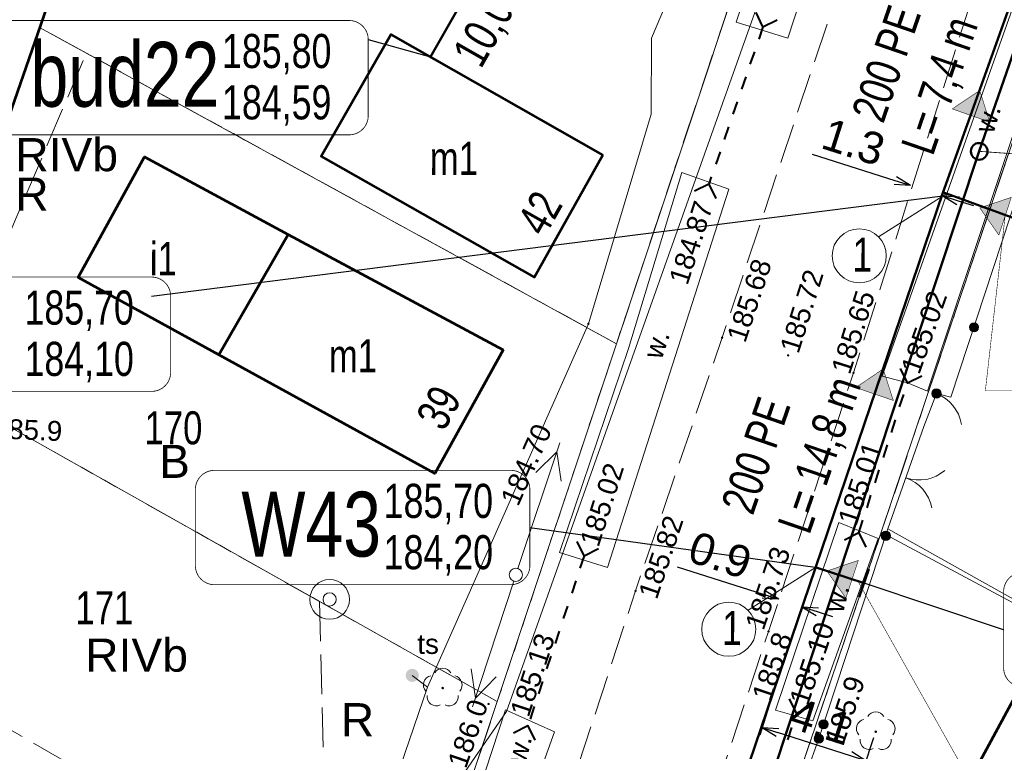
# Model space of a CAD drawing. Header units: metres. Extents: x 7482748 to 7484637, y 5684406 to 5687014.
# Tile 116 of 180: x 7483410 to 7483447, y 5686211 to 5686238. Entities that reach past the tile are written whole.
import ezdxf
from ezdxf.enums import TextEntityAlignment as Align
from ezdxf.lldxf.tags import DXFTag

# ---------------------------------------------------------------- set-up
doc = ezdxf.new("R2010")
doc.units = ezdxf.units.M
doc.header["$MEASUREMENT"] = 0
for name, pattern in [('KTJZ01_500', [2, 1.5, -0.5]), ('l217_500', [2, 1.5, -0.5]), ('l218_500', [1, 0.5, -0.5])]:
    doc.linetypes.add(name, pattern=pattern)
for name, color, linetype, lineweight in [('.domiar', 250, 'Continuous', 9), ('.k deszczowa', 200, 'Continuous', 50), ('.ks tłoczny', 104, 'Continuous', 50), ('_Dzialki', 7, 'Continuous', 0), ('_Dzialki_opis', 7, 'Continuous', 0), ('_Kontury', 7, 'Continuous', 0), ('_Kontury_opis', 7, 'Continuous', 0), ('_Uzytki', 7, 'Continuous', 0), ('_Uzytki_opis', 7, 'Continuous', 0), ('_Zakres2', 7, 'Continuous', 0), ('BUIB05_01', 7, 'Continuous', 40), ('EGB_Adres', 7, 'Continuous', 0), ('EGB_Budynek', 7, 'Continuous', 0), ('EGB_Budynek_opis', 7, 'Continuous', 0), ('GES__SUSM04_01P', 7, 'Continuous', 13), ('GES__SUUS09_P', 7, 'Continuous', 13), ('GES__SUUS13_P', 7, 'Continuous', 13), ('KTOK02', 7, 'KTOK02_500', 13), ('KTOK04', 7, 'KTOK04L_500', 13), ('KTOK05_01', 7, 'Continuous', 13), ('RTPW01_P', 7, 'Continuous', 0), ('RTPW02_P', 7, 'Continuous', 0), ('SUPE_L_3', 1, 'Continuous', 13)]:
    doc.layers.add(name, color=color, linetype=linetype, lineweight=lineweight)
for name, color, linetype, lineweight, true_color in [('.przyłącza', 32, 'Continuous', 50, 0xbd5e00), ('GES__SUPS01_07P', 7, 'Continuous', 13, 0xff9100), ('GES__SUPT_pL', 7, 'Continuous', 13, 0xff9100), ('GES__SUPW_01_pL', 5, 'Continuous', 13, 0x0000ff), ('OBOP02_01', 7, 'Continuous', 13, 0x008000)]:
    doc.layers.add(name, color=color, linetype=linetype, lineweight=lineweight, true_color=true_color)
doc.layers.add('GES__SUPS01_07G', color=7, linetype='Continuous', lineweight=13, true_color=0xff9100, transparency=0.25)
for name, color, linetype, lineweight, transparency in [('GES__SUUS_ET_07T', 7, 'Continuous', 13, 0.25), ('KTJZ01_O', 7, 'KTJZ01_500', 13, 0.5), ('PTRW02_O', 7, 'Continuous', 13, 0.5), ('PTRW02_T', 7, 'Continuous', 13, 0.25), ('RTPW01_G', 7, 'Continuous', 13, 0.25), ('RTPW02_G', 7, 'Continuous', 13, 0.25)]:
    doc.layers.add(name, color=color, linetype=linetype, lineweight=lineweight, transparency=transparency)
doc.layers.add('IS_kanalizacja_sanitarna', color=7, linetype='SOLID', true_color=0x000000)
doc.layers.add('IS_Opisy_działek_Net', color=7, linetype='SOLID', true_color=0x000000)
doc.layers.add('IS_Węzeł_sieci_kanalizacyjnej_-_opisy', color=7, linetype='Continuous')
doc.styles.get("Standard").update_dxf_attribs({"font": 'simplex.shx', "width": 0.75})
doc.styles.add('STYL_ARIAL', font='simplex.shx', dxfattribs={"width": 0.75, "oblique": 0.1})
doc.styles.add('Style-Arial', font='arial.ttf')
doc.linetypes.add('KTOK02_500', pattern='A,0.5,[117,IS_LineDef.shx,S=0.01,R=0,X=0,Y=0],0.5', length=1)
doc.linetypes.add('KTOK04L_500', pattern='A,0,[119,IS_LineDef.shx,S=0.01,R=0,X=0,Y=0],1', length=1)
tags = doc.linetypes.add('SOLID', pattern=[10, 10, 0]).pattern_tags.tags
tags[6:7] = [DXFTag(74, 4), DXFTag(75, 0), DXFTag(340, '0'), DXFTag(46, 0.0), DXFTag(50, 0.0), DXFTag(44, 0.0), DXFTag(45, 0.0)]
tags[4:5] = [DXFTag(74, 4), DXFTag(75, 0), DXFTag(340, '0'), DXFTag(46, 0.0), DXFTag(50, 0.0), DXFTag(44, 0.0), DXFTag(45, 0.0)]
doc.dimstyles.get("Standard").update_dxf_attribs({"dimtxt": 0.18, "dimasz": 0.18, "dimexe": 0.18, "dimexo": 0.0625, "dimgap": 0.09, "dimtad": 0, "dimtih": 1, "dimtoh": 1, "dimdec": 4, "dimzin": 0, "dimdsep": 46, "dimtxsty": 'Standard', "dimcen": 0.09, "dimadec": 0, "dimazin": 0, "dimtfac": 1, "dimtdec": 4, "dimtofl": 0, "dimtmove": 0, "dimatfit": 3, "dimfxl": 0, "dimtolj": 1, "dimtzin": 0, "dimarcsym": 0})

# ---------------------------------------------------------------- blocks, each defined once
blk = doc.blocks.new('SUPS01_3')
at = {"layer": 'GES__SUPS01_07P', "linetype": 'Continuous', "lineweight": 13}
h = blk.add_hatch(color=256, dxfattribs=at)
edge = h.paths.add_edge_path()
edge.add_arc((0, 0), 0.045, 0, 360)
blk = doc.blocks.new('SUSM04_01')
at = {"layer": 'GES__SUSM04_01P', "linetype": 'Continuous', "lineweight": 13}
blk.add_circle((0, 0), 0.25, dxfattribs=at)
blk = doc.blocks.new('SUUS09')
at = {"layer": 'GES__SUUS09_P', "linetype": 'Continuous', "lineweight": 13}
h = blk.add_hatch(color=256, dxfattribs=at)
edge = h.paths.add_edge_path()
edge.add_arc((0, 0), 0.25, 0, 360)
blk = doc.blocks.new('SUUS13')
at = {"layer": 'GES__SUUS13_P', "linetype": 'Continuous', "lineweight": 13}
for radius in [0.75, 0.25]:
    blk.add_circle((0, 0), radius, dxfattribs=at)
blk = doc.blocks.new('OBOP02_01')
at = {"layer": 'OBOP02_01', "linetype": 'Continuous', "lineweight": 13}
h = blk.add_hatch(color=256, dxfattribs=at)
edge = h.paths.add_edge_path()
edge.add_arc((0, 0), 0.05, 0, 360)
for centre, start, end in [((0, 0.4), 30, 150), ((-0.38, 0.12), 102, 222), ((0.38, 0.12), 318, 78), ((-0.24, -0.32), 174, 294), ((0.24, -0.32), 246, 6)]:
    blk.add_arc(centre, 0.35, start, end, dxfattribs=at)
blk = doc.blocks.new('RTPW01')
at = {"layer": 'RTPW01_P', "linetype": 'Continuous', "lineweight": 0}
h = blk.add_hatch(color=256, dxfattribs=at)
edge = h.paths.add_edge_path()
edge.add_arc((0, 0), 0.045, 0, 360)
blk = doc.blocks.new('RTPW01_1')
at = {"layer": 'RTPW02_P', "linetype": 'Continuous', "lineweight": 0}
h = blk.add_hatch(color=256, dxfattribs=at)
edge = h.paths.add_edge_path()
edge.add_arc((0, 0), 0.045, 0, 360)
blk = doc.blocks.new('RTPW01_3')
at = {"layer": 'RTPW02_P', "linetype": 'Continuous', "lineweight": 0}
h = blk.add_hatch(color=256, dxfattribs=at)
edge = h.paths.add_edge_path()
edge.add_arc((0, 0), 0.045, 0, 360)
blk = doc.blocks.new('TerminatorOpen_0.5')
at = {"color": 0, "linetype": 'ByBlock', "lineweight": -2}
for q in [(-1, 0.25), (-1, 0), (-1, -0.25)]:
    blk.add_line((0, 0), q, dxfattribs=at)
blk = doc.blocks.new('*D566')
at = {"layer": '.domiar', "color": 0, "linetype": 'Continuous', "lineweight": -2, "transparency": 16777216}
for p, q in [((7483442.597, 5686232.289), (7483439.47, 5686233.285)), ((7483443.087, 5686231.817), (7483443.087, 5686231.817)), ((7483444.297, 5686231.432), (7483444.297, 5686231.432)), ((7483444.97, 5686231.532), (7483445.551, 5686231.347))]:
    blk.add_line(p, q, dxfattribs=at)
at = {"layer": 'Defpoints', "color": 0, "linetype": 'Continuous', "transparency": 16777216}
for p in [(7483443.178, 5686232.103), (7483443.178, 5686232.103), (7483444.389, 5686231.718)]:
    blk.add_point(p, dxfattribs=at)
at = {"layer": '.domiar', "color": 0, "linetype": 'Continuous', "lineweight": -2, "transparency": 16777216, "xscale": 0.61, "yscale": 0.61, "zscale": 0.61}
for p, rotation in [((7483443.178, 5686232.103), 342.3222595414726), ((7483444.389, 5686231.718), 162.3222595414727)]:
    blk.add_blockref('TerminatorOpen_0.5', p, dxfattribs=dict(at, rotation=rotation))
at = {"layer": '.domiar', "color": 0, "linetype": 'Continuous', "transparency": 16777216, "insert": (7483441.02, 5686233.749), "char_height": 1.2, "attachment_point": 5, "rotation": 342.3223, "style": 'Style-Arial'}
blk.add_mtext('\\A1;1.3', dxfattribs=at)
blk = doc.blocks.new('*D579')
at = {"layer": '.domiar', "color": 0, "linetype": 'Continuous', "lineweight": -2, "transparency": 16777216}
for p, q in [((7483437.616, 5686216.659), (7483434.379, 5686217.69)), ((7483439.651, 5686216.01), (7483440.232, 5686215.825))]:
    blk.add_line(p, q, dxfattribs=at)
at = {"layer": 'Defpoints', "color": 0, "linetype": 'Continuous', "transparency": 16777216}
for p in [(7483438.197, 5686216.473), (7483438.197, 5686216.473), (7483439.07, 5686216.195)]:
    blk.add_point(p, dxfattribs=at)
at = {"layer": '.domiar', "color": 0, "linetype": 'Continuous', "lineweight": -2, "transparency": 16777216, "xscale": 0.61, "yscale": 0.61, "zscale": 0.61}
for p, rotation in [((7483438.197, 5686216.473), 342.3222595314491), ((7483439.07, 5686216.195), 162.3222595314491)]:
    blk.add_blockref('TerminatorOpen_0.5', p, dxfattribs=dict(at, rotation=rotation))
at = {"layer": '.domiar', "color": 0, "linetype": 'Continuous', "transparency": 16777216, "insert": (7483435.984, 5686218.137), "char_height": 1.2, "attachment_point": 5, "rotation": 342.3223, "style": 'Style-Arial'}
blk.add_mtext('\\A1;0.9', dxfattribs=at)
blk = doc.blocks.new('*D580')
at = {"layer": '.domiar', "color": 0, "linetype": 'Continuous', "lineweight": -2, "transparency": 16777216}
for p, q in [((7483437.847, 5686212.5), (7483437.477, 5686211.345)), ((7483440.909, 5686210.561), (7483438.15, 5686211.445)), ((7483441.769, 5686211.244), (7483441.399, 5686210.09))]:
    blk.add_line(p, q, dxfattribs=at)
at = {"layer": 'Defpoints', "color": 0, "linetype": 'Continuous', "transparency": 16777216}
for p in [(7483437.938, 5686212.785), (7483437.569, 5686211.631), (7483441.86, 5686211.53)]:
    blk.add_point(p, dxfattribs=at)
at = {"layer": '.domiar', "color": 0, "linetype": 'Continuous', "lineweight": -2, "transparency": 16777216, "xscale": 0.61, "yscale": 0.61, "zscale": 0.61}
for p, rotation in [((7483437.569, 5686211.631), 162.2488711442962), ((7483441.49, 5686210.375), 342.2488711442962)]:
    blk.add_blockref('TerminatorOpen_0.5', p, dxfattribs=dict(at, rotation=rotation))
at = {"layer": '.domiar', "color": 0, "linetype": 'Continuous', "transparency": 16777216, "insert": (7483439.805, 5686211.863), "char_height": 1.2, "attachment_point": 5, "rotation": 342.2489, "style": 'Style-Arial'}
blk.add_mtext('\\A1;4.1', dxfattribs=at)

msp = doc.modelspace()

# ---------------------------------------------------------------- hatches: boundary and pattern name
at = {"layer": 'IS_kanalizacja_sanitarna', "linetype": 'Continuous', "ltscale": 0.01}
for points in [[(7483445.78712, 5686235.69857), (7483444.7481, 5686235.00364), (7483446.16333, 5686234.50652)], [(7483445.79232, 5686231.2583), (7483446.50983, 5686230.23474), (7483446.97584, 5686231.66052)], [(7483442.14005, 5686225.17651), (7483441.10569, 5686224.47466), (7483442.5242, 5686223.987)], [(7483440.01649, 5686217.5424), (7483440.73248, 5686216.51777), (7483441.20061, 5686217.94285)]]:
    msp.add_hatch(color=256, dxfattribs=at).paths.add_polyline_path(points)
at = {"layer": 'KTOK05_01', "linetype": 'Continuous', "lineweight": 13}
h = msp.add_hatch(color=256, dxfattribs=at)
edge = h.paths.add_edge_path()
edge.add_arc((7483445.56678, 5686226.74544), 0.175, 0, 360)
h = msp.add_hatch(color=256, dxfattribs=at)
edge = h.paths.add_edge_path()
edge.add_arc((7483444.15, 5686224.25), 0.175, 0, 360)
h = msp.add_hatch(color=256, dxfattribs=at)
edge = h.paths.add_edge_path()
edge.add_arc((7483442.23558, 5686218.87383), 0.175, 0, 360)
h = msp.add_hatch(color=256, dxfattribs=at)
edge = h.paths.add_edge_path()
edge.add_arc((7483439.88817, 5686211.75066), 0.175, 0, 360)
h = msp.add_hatch(color=256, dxfattribs=at)
edge = h.paths.add_edge_path()
edge.add_arc((7483439.71, 5686211.21), 0.175, 0, 360)

# ---------------------------------------------------------------- linework, layer by layer
at = {"layer": '.domiar', "linetype": 'Continuous'}
for points in [[(7483441.96261, 5686230.16976), (7483444.54408, 5686231.80388)], [(7483437.03784, 5686216.06212), (7483439.61931, 5686217.69625)]]:
    msp.add_lwpolyline(points, dxfattribs=at)
for centre in [(7483441.23676, 5686229.45134), (7483436.31199, 5686215.3437)]:
    msp.add_circle(centre, 1.02127, dxfattribs=at)
at = {"layer": '.k deszczowa', "linetype": 'Continuous'}
for points in [[(7483462.1617, 5686280.64377), (7483445.76597, 5686233.40003)], [(7483445.76597, 5686233.40003), (7483430.01907, 5686185.88442)]]:
    msp.add_lwpolyline(points, dxfattribs=at)
msp.add_ellipse((7483445.76597, 5686233.39958), major_axis=(0.315, 0), ratio=1, dxfattribs=at)
at = {"layer": '.ks tłoczny', "color": 111, "linetype": 'Continuous', "true_color": 0x70ffb8}
msp.add_lwpolyline([(7483539.01604, 5686517.01603), (7483532.57298, 5686498.14781), (7483528.59305, 5686485.74461), (7483524.06285, 5686471.15079), (7483517.4639, 5686451.301), (7483517.4639, 5686451.301), (7483513.19053, 5686438.59386), (7483506.80338, 5686419.9052), (7483503.67491, 5686410.75136), (7483489.19771, 5686367.92381), (7483488.55879, 5686366.36971), (7483487.69105, 5686359.59365), (7483481.55397, 5686341.5735), (7483479.339, 5686335.06975), (7483478.08149, 5686331.37736), (7483471.44464, 5686310.91538), (7483469.74193, 5686304.9671), (7483455.28388, 5686263.28755), (7483450.42845, 5686249.12706), (7483447.14669, 5686239.55607), (7483444.38858, 5686231.83101), (7483432.0435, 5686195.45156)], dxfattribs=at)
at = {"layer": '.ks tłoczny', "linetype": 'Continuous'}
for points in [[(7483448.14657, 5686230.48928), (7483444.39783, 5686231.85725)], [(7483441.41662, 5686217.0829), (7483439.56642, 5686217.69068)], [(7483441.59822, 5686217.61106), (7483441.2351, 5686216.55472)]]:
    msp.add_lwpolyline(points, dxfattribs=at)
at = {"layer": '.przyłącza', "linetype": 'Continuous'}
msp.add_lwpolyline([(7483429.55811, 5686244.87922), (7483425.04774, 5686236.96629)], dxfattribs=at)
at = {"layer": '_Dzialki', "color": 96, "linetype": 'Continuous', "true_color": 0x008000}
msp.add_line((7483442.07, 5686219.01), (7483510.79, 5686182.12), dxfattribs=at)
at = {"layer": '_Dzialki', "color": 96, "linetype": 'Continuous', "true_color": 0x008000, "flags": 128}
for points in [[(7483439.39, 5686248.14), (7483432.07, 5686226.13)], [(7483432.07, 5686226.13), (7483410.29, 5686238.08)], [(7483447.5, 5686235.17), (7483442.07, 5686219.01)], [(7483432.07, 5686226.13), (7483427.57, 5686212.61)], [(7483427.57, 5686212.61), (7483405.73, 5686224.92)], [(7483437.72, 5686206.18), (7483442.07, 5686219.01)], [(7483427.57, 5686212.61), (7483421.4, 5686194.07)]]:
    msp.add_lwpolyline(points, dxfattribs=at)
at = {"layer": '_Kontury', "color": 96, "linetype": 'l217_500', "true_color": 0x008000, "flags": 128}
for points in [[(7483432.07, 5686226.13), (7483439.39, 5686248.14)], [(7483412.06, 5686237.11), (7483410.29, 5686238.08)], [(7483406.64, 5686224.41), (7483412.06, 5686237.11)], [(7483412.06, 5686237.11), (7483432.07, 5686226.13)], [(7483447.5, 5686235.17), (7483442.07, 5686219.01)], [(7483420.86, 5686216.39), (7483406.64, 5686224.41)], [(7483442.07, 5686219.01), (7483437.72, 5686206.18)], [(7483399.67, 5686217.03), (7483421.15, 5686204.64)], [(7483427.57, 5686212.61), (7483420.86, 5686216.39)], [(7483420.86, 5686216.39), (7483421.15, 5686204.64)], [(7483424.31, 5686202.82), (7483427.57, 5686212.61)]]:
    msp.add_lwpolyline(points, dxfattribs=at)
at = {"layer": '_Uzytki', "color": 96, "linetype": 'l218_500', "true_color": 0x008000, "flags": 128}
for points in [[(7483432.07, 5686226.13), (7483439.39, 5686248.14)], [(7483412.06, 5686237.11), (7483410.29, 5686238.08)], [(7483432.07, 5686226.13), (7483412.06, 5686237.11)], [(7483447.5, 5686235.17), (7483442.07, 5686219.01)], [(7483427.57, 5686212.61), (7483432.07, 5686226.13)], [(7483406.64, 5686224.41), (7483420.86, 5686216.39)], [(7483442.07, 5686219.01), (7483437.72, 5686206.18)], [(7483420.86, 5686216.39), (7483427.57, 5686212.61)], [(7483420.86, 5686216.39), (7483421.15, 5686204.64)], [(7483424.31, 5686202.82), (7483427.57, 5686212.61)]]:
    msp.add_lwpolyline(points, dxfattribs=at)
at = {"layer": '_Zakres2', "color": 250, "linetype": 'Continuous', "lineweight": 53, "flags": 128}
msp.add_lwpolyline([(7483184.14, 5685878.01), (7483241.37, 5685938.75), (7483248.75, 5685949.36), (7483260.67, 5685965.96), (7483274.73, 5685985.88), (7483281.17, 5685996.23), (7483290.55, 5686008.54), (7483306.76, 5686030.22), (7483321.02, 5686047.8), (7483332, 5686065.31), (7483322.98, 5686103.07), (7483364.58, 5686185.88), (7483404.48, 5686221.3), (7483428.87, 5686291.72), (7483381.77, 5686314.4), (7483415.95, 5686389.59), (7483395.63, 5686411.08), (7483432.16, 5686488.03), (7483471.6, 5686531.78), (7483500.7, 5686585.49)], dxfattribs=at)
at = {"layer": 'BUIB05_01', "linetype": 'Continuous', "lineweight": 40}
for p, q in [((7483437.6, 5686238.11), (7483437.34, 5686238.65)), ((7483437.6, 5686238.11), (7483437.44, 5686237.64)), ((7483437.6, 5686238.11), (7483438.14, 5686238.37)), ((7483437.28, 5686237.16), (7483437.11, 5686236.69)), ((7483436.95, 5686236.22), (7483436.79, 5686235.75)), ((7483436.63, 5686235.27), (7483436.46, 5686234.8)), ((7483436.3, 5686234.33), (7483436.14, 5686233.85)), ((7483435.98, 5686233.38), (7483435.82, 5686232.91)), ((7483435.56, 5686232.16), (7483435.02, 5686231.9)), ((7483435.65, 5686232.43), (7483435.56, 5686232.16)), ((7483435.56, 5686232.16), (7483435.82, 5686231.62)), ((7483443.06, 5686224.65), (7483442.79, 5686225.19)), ((7483443.06, 5686224.65), (7483443.6, 5686224.92)), ((7483442.76, 5686223.74), (7483442.92, 5686224.21)), ((7483442.45, 5686222.78), (7483442.61, 5686223.26)), ((7483442.15, 5686221.83), (7483442.3, 5686222.31)), ((7483441.84, 5686220.88), (7483441.99, 5686221.36)), ((7483441.53, 5686219.93), (7483441.68, 5686220.41)), ((7483441.22, 5686218.98), (7483441.37, 5686219.46)), ((7483441.22, 5686218.98), (7483440.68, 5686218.71)), ((7483441.22, 5686218.98), (7483441.49, 5686218.44)), ((7483430.85, 5686218.12), (7483430.58, 5686218.66)), ((7483430.85, 5686218.12), (7483431.39, 5686218.39)), ((7483430.85, 5686218.12), (7483430.69, 5686217.65)), ((7483430.54, 5686217.17), (7483430.38, 5686216.7)), ((7483430.22, 5686216.22), (7483430.06, 5686215.75)), ((7483429.91, 5686215.27), (7483429.75, 5686214.8)), ((7483429.59, 5686214.32), (7483429.43, 5686213.85)), ((7483429.28, 5686213.37), (7483429.12, 5686212.9)), ((7483428.96, 5686212.42), (7483428.81, 5686211.95)), ((7483438.87, 5686212.17), (7483438.6, 5686212.71)), ((7483438.87, 5686212.17), (7483439.41, 5686212.44)), ((7483438.85, 5686212.11), (7483438.87, 5686212.17)), ((7483428.72, 5686211.69), (7483428.18, 5686211.42)), ((7483428.72, 5686211.69), (7483428.99, 5686211.15)), ((7483438.54, 5686211.16), (7483438.69, 5686211.63))]:
    msp.add_line(p, q, dxfattribs=at)
at = {"layer": 'EGB_Budynek', "color": 7, "linetype": 'Continuous', "lineweight": 53, "flags": 128}
for points in [[(7483431.55, 5686233.26), (7483428.97, 5686228.65), (7483420.92, 5686233.22), (7483423.55, 5686237.82), (7483431.55, 5686233.26)], [(7483419.68, 5686230.26), (7483417.06, 5686225.71), (7483411.74, 5686228.63), (7483414.25, 5686233.19), (7483419.68, 5686230.26)], [(7483427.79, 5686225.9), (7483425.21, 5686221.23), (7483417.06, 5686225.71), (7483419.68, 5686230.26), (7483427.79, 5686225.9)], [(7483456.18, 5686211.6), (7483452.07, 5686203.72), (7483444.39, 5686207.75), (7483448.63, 5686215.6), (7483456.18, 5686211.6)]]:
    msp.add_lwpolyline(points, dxfattribs=at)
at = {"layer": 'GES__SUPT_pL', "linetype": 'Continuous', "lineweight": 13}
msp.add_line((7483424.36, 5686213.6), (7483424.93, 5686213.15), dxfattribs=at)
at = {"layer": 'GES__SUPT_pL', "linetype": 'Continuous', "lineweight": 13, "flags": 128}
for points in [[(7483424.93, 5686213.15), (7483431.01, 5686226.88), (7483433.38, 5686234.81), (7483433.39, 5686237.67), (7483438.2, 5686249.02), (7483440.13, 5686256.49), (7483445.03, 5686271.02), (7483447.87, 5686281.54), (7483452.38, 5686297.19), (7483457.47, 5686309.98), (7483462.59, 5686324.62), (7483467.11, 5686338.58)], [(7483424.93, 5686213.15), (7483418.94, 5686195.61), (7483406.87, 5686157.38), (7483403, 5686146.66)]]:
    msp.add_lwpolyline(points, dxfattribs=at)
at = {"layer": 'GES__SUPW_01_pL', "linetype": 'Continuous', "lineweight": 13, "flags": 128}
msp.add_lwpolyline([(7483395.39, 5686120.14), (7483395.39, 5686124.09), (7483399.02, 5686140.13), (7483412.11, 5686171.05), (7483422.38, 5686204.19), (7483427.92, 5686212.24), (7483440.69, 5686248.23)], dxfattribs=at)
at = {"layer": 'IS_kanalizacja_sanitarna', "linetype": 'Continuous', "ltscale": 0.01, "const_width": 0.02}
for points in [[(7483445.78712, 5686235.69857), (7483444.7481, 5686235.00364), (7483446.16333, 5686234.50652), (7483445.78712, 5686235.69857)], [(7483445.79232, 5686231.2583), (7483446.50983, 5686230.23474), (7483446.97584, 5686231.66052), (7483445.79232, 5686231.2583)], [(7483442.14005, 5686225.17651), (7483441.10569, 5686224.47466), (7483442.5242, 5686223.987), (7483442.14005, 5686225.17651)], [(7483440.01649, 5686217.5424), (7483440.73248, 5686216.51777), (7483441.20061, 5686217.94285), (7483440.01649, 5686217.5424)]]:
    msp.add_lwpolyline(points, dxfattribs=at)
at = {"layer": 'IS_Opisy_działek_Net', "linetype": 'Continuous', "ltscale": 0.01, "const_width": 0.02}
for points in [[(7483446.74283, 5686230.94763), (7483445.99865, 5686224.35217), (7483454.44782, 5686224.35389)], [(7483441.1868, 5686217.15796), (7483446.818, 5686207.12036), (7483454.508, 5686207.12036)]]:
    msp.add_lwpolyline(points, dxfattribs=at)
at = {"layer": 'IS_Węzeł_sieci_kanalizacyjnej_-_opisy', "color": 18, "linetype": 'SOLID', "ltscale": 0.01, "true_color": 0x000000, "const_width": 0.03}
for points in [[(7483408.32674, 5686234.02283), (7483421.97674, 5686234.02283, 0.414214), (7483422.69674, 5686234.74283), (7483422.69674, 5686237.62283, 0.414214), (7483421.97674, 5686238.34283), (7483408.32674, 5686238.34283, 0.414214), (7483407.60674, 5686237.62283), (7483407.60674, 5686234.74283, 0.414214), (7483408.32674, 5686234.02283)], [(7483403.32744, 5686224.32937), (7483414.51744, 5686224.32937, 0.414214), (7483415.23744, 5686225.04937), (7483415.23744, 5686227.92937, 0.414214), (7483414.51744, 5686228.64937), (7483403.32744, 5686228.64937, 0.414214), (7483402.60744, 5686227.92937), (7483402.60744, 5686225.04937, 0.414214), (7483403.32744, 5686224.32937)], [(7483416.89011, 5686217.02559), (7483428.08011, 5686217.02559, 0.414214), (7483428.80011, 5686217.74559), (7483428.80011, 5686220.62559, 0.414214), (7483428.08011, 5686221.34559), (7483416.89011, 5686221.34559, 0.414214), (7483416.17011, 5686220.62559), (7483416.17011, 5686217.74559, 0.414214), (7483416.89011, 5686217.02559)], [(7483447.40788, 5686213.16509), (7483457.65788, 5686213.16509, 0.414214), (7483458.37788, 5686213.88509), (7483458.37788, 5686216.76509, 0.414214), (7483457.65788, 5686217.48509), (7483447.40788, 5686217.48509, 0.414214), (7483446.68788, 5686216.76509), (7483446.68788, 5686213.88509, 0.414214), (7483447.40788, 5686213.16509)]]:
    msp.add_lwpolyline(points, format="xyb", dxfattribs=at)
at = {"layer": 'IS_Węzeł_sieci_kanalizacyjnej_-_opisy', "color": 18, "linetype": 'SOLID', "ltscale": 0.01, "true_color": 0x000000}
for points in [[(7483422.69674, 5686237.62283), (7483425.04774, 5686236.96583)], [(7483414.51744, 5686227.92937), (7483444.38858, 5686231.7171)], [(7483428.80011, 5686219.18559), (7483439.56642, 5686217.69024)], [(7483446.68788, 5686215.32509), (7483441.41662, 5686217.08247)]]:
    msp.add_lwpolyline(points, dxfattribs=at)
at = {"layer": 'IS_Węzeł_sieci_kanalizacyjnej_-_opisy', "color": 200, "linetype": 'SOLID', "ltscale": 0.01, "const_width": 0.03}
msp.add_lwpolyline([(7483463.51557, 5686232.11793), (7483445.76597, 5686233.39958)], dxfattribs=at)
at = {"layer": 'KTJZ01_O', "linetype": 'KTJZ01_500', "lineweight": 13, "flags": 128}
for points in [[(7483197.91, 5685647.78), (7483191.3, 5685645.21), (7483187.04, 5685652.01), (7483182.78, 5685658.81), (7483173.01, 5685674.4), (7483160.42, 5685696.27), (7483153.69, 5685714.72), (7483149.66, 5685738.88), (7483150.14, 5685742.97), (7483152.18, 5685766.74), (7483152.64, 5685773.87), (7483156.88, 5685789.66), (7483160.03, 5685797.82), (7483165.63, 5685808.56), (7483171.47, 5685814.85), (7483176.12, 5685820.16), (7483191.38, 5685837.95), (7483216.44, 5685866.07), (7483238.67, 5685890.6), (7483242.86, 5685894.87), (7483263.91, 5685918.34), (7483290.28, 5685947.07), (7483315.51, 5685974.43), (7483346.16, 5686007.45), (7483367.58, 5686031.19), (7483372.66, 5686037.59), (7483378.07, 5686044.41), (7483383.78, 5686055), (7483386.81, 5686063.17), (7483391.06, 5686075.79), (7483392.94, 5686081.53), (7483394.38, 5686081.91), (7483397.17, 5686082.85), (7483401.23, 5686082.98), (7483404.7, 5686083), (7483407.11, 5686083.92), (7483410.43, 5686086.41), (7483412.08, 5686088.69), (7483412.96, 5686091.17), (7483413.79, 5686094.46), (7483412.71, 5686099.4), (7483411.05, 5686100.85), (7483407.94, 5686103.18), (7483405.29, 5686104.69), (7483403.35, 5686106.28), (7483402.57, 5686107.54), (7483401.86, 5686108.47), (7483403.54, 5686113.11), (7483404.07, 5686113.93), (7483409.52, 5686129.91), (7483416.09, 5686150.36), (7483420.49, 5686164.15), (7483421.47, 5686167.05), (7483423.62, 5686173.38), (7483428.4, 5686186.8), (7483437.81, 5686215.26), (7483441.02, 5686225.03), (7483450.09, 5686253.79), (7483453.73, 5686263.28), (7483459.39, 5686280.61), (7483466.44, 5686301.37), (7483471.25, 5686316.24), (7483473.9, 5686323.17), (7483478.13, 5686336.85), (7483485.37, 5686356.93), (7483492.13, 5686378.36), (7483498.67, 5686398.43), (7483502.19, 5686408.5), (7483505.2, 5686417.38), (7483513.05, 5686441.11), (7483516.25, 5686450.23), (7483530.52, 5686493.07), (7483533.34, 5686501.51), (7483543.47, 5686531.52), (7483557.14, 5686572.33), (7483559.91, 5686580.46), (7483570.16, 5686610.95), (7483575.71, 5686628.68), (7483581.26, 5686643.91), (7483583.2, 5686649.41), (7483591.35, 5686674.28), (7483597.45, 5686691.67), (7483602.2, 5686705.71), (7483616.93, 5686750.38), (7483619.53, 5686757.95), (7483621.36, 5686763.29), (7483634.9, 5686799.43), (7483640.84, 5686811.96)], [(7483613.29, 5686753.85), (7483610.52, 5686745.34), (7483597.42, 5686707.23), (7483592.84, 5686693.63), (7483586.65, 5686674.57), (7483578.94, 5686652.57), (7483576.44, 5686645.6), (7483570.92, 5686629.39), (7483565.29, 5686612), (7483555.03, 5686581.98), (7483552.34, 5686573.92), (7483538.5, 5686532.62), (7483528.43, 5686502.82), (7483525.69, 5686494.44), (7483511.5, 5686452.13), (7483508.06, 5686441.86), (7483500.41, 5686418.93), (7483497.52, 5686410.47), (7483493.78, 5686400.09), (7483487.22, 5686379.91), (7483478.75, 5686354.53), (7483473.28, 5686338.58), (7483466.59, 5686318.01), (7483461.2, 5686301.98), (7483454.76, 5686282.03), (7483448.77, 5686264.59), (7483445.69, 5686255.08), (7483445.07, 5686253.25), (7483443.78, 5686249.4), (7483442.67, 5686246.12), (7483436.06, 5686226.36), (7483432.79, 5686216.79), (7483423.48, 5686188.39), (7483415.91, 5686165.55), (7483411.29, 5686151.94), (7483403.43, 5686128.74), (7483397.27, 5686110.49), (7483396.29, 5686107.6), (7483389.25, 5686086.41), (7483386.32, 5686077.5), (7483382.09, 5686064.87), (7483379.33, 5686057.56), (7483373.91, 5686047.4), (7483368.95, 5686041.13), (7483363.52, 5686034.43), (7483341.98, 5686010.31), (7483311.83, 5685977.83), (7483286.59, 5685950.4), (7483260.12, 5685921.63), (7483238.78, 5685898.43), (7483234.43, 5685893.44), (7483212.81, 5685869.61), (7483187.54, 5685841.24), (7483162.41, 5685812.7), (7483151.44, 5685800.65), (7483147.59, 5685795.21)]]:
    msp.add_lwpolyline(points, dxfattribs=at)
at = {"layer": 'KTOK02', "linetype": 'Continuous', "lineweight": 13}
for p, q in [((7483443.67, 5686223), (7483442.32, 5686219.13)), ((7483439.71, 5686211.21), (7483438.31, 5686207.31))]:
    msp.add_line(p, q, dxfattribs=at)
for centre, start, end in [((7483443.49, 5686222.48), 250.77, 310.77), ((7483442.5, 5686219.65), 10.77, 70.77)]:
    msp.add_arc(centre, 1.5, start, end, dxfattribs=at)
at = {"layer": 'KTOK04', "linetype": 'Continuous', "lineweight": 13}
msp.add_line((7483444.15, 5686224.25), (7483443.67, 5686223), dxfattribs=at)
msp.add_arc((7483443.61, 5686222.85), 1.5, 8.99, 68.99, dxfattribs=at)
at = {"layer": 'KTOK05_01', "linetype": 'Continuous', "lineweight": 13, "flags": 128}
for points in [[(7483447.91, 5686233.87), (7483444.7, 5686224.11), (7483444.15, 5686224.25)], [(7483448.63, 5686215.6), (7483442.32, 5686219.13), (7483439.71, 5686211.21)]]:
    msp.add_lwpolyline(points, dxfattribs=at)
at = {"layer": 'KTOK05_01', "linetype": 'Continuous', "lineweight": 13}
for centre in [(7483445.57, 5686226.75), (7483444.15, 5686224.25), (7483442.24, 5686218.87), (7483439.89, 5686211.75), (7483439.71, 5686211.21)]:
    msp.add_circle(centre, 0.175, dxfattribs=at)
at = {"layer": 'PTRW02_O', "linetype": 'Continuous', "lineweight": 13, "flags": 128}
for points in [[(7483436.59, 5686238.28), (7483438.54, 5686237.68), (7483442.49, 5686249.78), (7483440.57, 5686250.34), (7483436.59, 5686238.28)], [(7483449.43, 5686241.18), (7483448.77, 5686241.58), (7483448.01, 5686241.58), (7483442.1, 5686224.91), (7483443.06, 5686224.65), (7483443.81, 5686224.34), (7483449.43, 5686241.18)], [(7483432.53, 5686225.95), (7483429.92, 5686218.24), (7483431.73, 5686217.68), (7483436.31, 5686231.97), (7483434.54, 5686232.6), (7483432.53, 5686225.95)], [(7483440.47, 5686219.37), (7483438.08, 5686212.29), (7483439.49, 5686211.88), (7483441.95, 5686218.77), (7483440.47, 5686219.37)], [(7483426.11, 5686206.88), (7483427.82, 5686206.13), (7483429.73, 5686211.47), (7483427.88, 5686212.3), (7483426.11, 5686206.88)]]:
    msp.add_lwpolyline(points, close=True, dxfattribs=at)
at = {"layer": 'SUPE_L_3', "linetype": 'Continuous'}
for p, q in [((7483428.35, 5686217.64), (7483429.93, 5686222.38)), ((7483429.03, 5686221.26), (7483429.82, 5686222.05)), ((7483429.98, 5686220.94), (7483429.82, 5686222.05)), ((7483426.64, 5686212.41), (7483428.19, 5686217.16)), ((7483426.75, 5686212.74), (7483426.58, 5686213.85)), ((7483426.75, 5686212.74), (7483427.53, 5686213.54))]:
    msp.add_line(p, q, dxfattribs=at)

# ---------------------------------------------------------------- block references
at = {"layer": 'GES__SUPS01_07P', "linetype": 'Continuous', "lineweight": 13}
msp.add_blockref('SUPS01_3', (7483431.01, 5686226.88), dxfattribs=at)
at = {"layer": 'GES__SUSM04_01P', "linetype": 'Continuous', "lineweight": 13}
msp.add_blockref('SUSM04_01', (7483428.27, 5686217.4), dxfattribs=at)
at = {"layer": 'GES__SUUS09_P', "linetype": 'Continuous', "lineweight": 13}
msp.add_blockref('SUUS09', (7483424.36, 5686213.6), dxfattribs=at)
at = {"layer": 'GES__SUUS13_P', "linetype": 'Continuous', "lineweight": 13}
msp.add_blockref('SUUS13', (7483421.24, 5686216.47), dxfattribs=at)
at = {"layer": 'OBOP02_01', "linetype": 'Continuous', "lineweight": 13}
for p in [(7483425.51, 5686213.12), (7483441.86, 5686211.47)]:
    msp.add_blockref('OBOP02_01', p, dxfattribs=at)
at = {"layer": 'RTPW01_P', "linetype": 'Continuous', "lineweight": 0}
for p in [(7483427.24, 5686212.52), (7483437.91, 5686212.7), (7483439.71, 5686211.21)]:
    msp.add_blockref('RTPW01', p, dxfattribs=at)
at = {"layer": 'RTPW02_P', "linetype": 'Continuous', "lineweight": 0}
for name, p in [('RTPW01_3', (7483437.6, 5686238.11)), ('RTPW01_3', (7483435.56, 5686232.16)), ('RTPW01_3', (7483436.06, 5686226.36)), ('RTPW01_3', (7483438.55, 5686225.69)), ('RTPW01_3', (7483441.02, 5686225.03)), ('RTPW01_3', (7483443.06, 5686224.65)), ('RTPW01_3', (7483441.22, 5686218.98)), ('RTPW01_3', (7483430.85, 5686218.12)), ('RTPW01_1', (7483432.79, 5686216.79)), ('RTPW01_1', (7483437.81, 5686215.26)), ('RTPW01_3', (7483438.87, 5686212.17)), ('RTPW01_3', (7483428.72, 5686211.69))]:
    msp.add_blockref(name, p, dxfattribs=at)

# ---------------------------------------------------------------- texts
at = {"layer": '_Dzialki_opis', "color": 96, "true_color": 0x008000, "char_height": 1.25, "attachment_point": 7, "line_spacing_factor": 0.6, "style": 'STYL_ARIAL'}
for s, insert in [('\\fArial|b0|i0|c238238|p39;170', (7483414.25, 5686222.31)), ('\\fArial|b0|i0|c238238|p39;171', (7483411.64, 5686215.53))]:
    msp.add_mtext(s, dxfattribs=dict(at, insert=insert))
at = {"layer": '_Kontury_opis', "color": 96, "linetype": 'Continuous', "lineweight": 13, "true_color": 0x008000, "style": 'Style-Arial'}
for p in [(7483409.37, 5686232.65), (7483412.01, 5686213.74)]:
    msp.add_text('RIVb', height=1.25, dxfattribs=at).set_placement(p)
at = {"layer": '_Uzytki_opis', "color": 96, "linetype": 'Continuous', "lineweight": 13, "true_color": 0x008000, "style": 'Style-Arial'}
for s, p in [('R', (7483409.37, 5686231.16)), ('B', (7483414.8, 5686221.06)), ('R', (7483421.66, 5686211.3))]:
    msp.add_text(s, height=1.25, dxfattribs=at).set_placement(p)
at = {"layer": 'EGB_Adres', "char_height": 1.25, "attachment_point": 1, "line_spacing_factor": 0.6, "style": 'STYL_ARIAL'}
for s, insert, rotation in [('\\fArial|b0|i0|c238238|p39;42 ', (7483428.27, 5686230.74), 60.610989), ('\\fArial|b0|i0|c238238|p39;39 ', (7483424.46, 5686223.38), 61.38954)]:
    msp.add_mtext(s, dxfattribs=dict(at, insert=insert, rotation=rotation))
at = {"layer": 'EGB_Budynek_opis', "color": 7, "char_height": 1.25, "attachment_point": 7, "line_spacing_factor": 0.6, "style": 'STYL_ARIAL'}
for s, insert in [('\\fArial|b0|i0|c238238|p39;m1', (7483425.02, 5686232.51)), ('\\fArial|b0|i0|c238238|p39;i1', (7483414.45, 5686228.72)), ('\\fArial|b0|i0|c238238|p39;m1', (7483421.21, 5686225.05))]:
    msp.add_mtext(s, dxfattribs=dict(at, insert=insert))
at = {"layer": 'GES__SUPS01_07G', "linetype": 'Continuous', "lineweight": 13, "style": 'Style-Arial'}
msp.add_text('184.70', height=0.75, rotation=66.09, dxfattribs=at).set_placement((7483428.01, 5686220.1), align=Align.MIDDLE_LEFT)
at = {"layer": 'GES__SUUS_ET_07T', "linetype": 'Continuous', "lineweight": 13, "style": 'Style-Arial'}
msp.add_text('ts', height=0.75, dxfattribs=at).set_placement((7483424.55, 5686214.41))
at = {"layer": 'IS_Opisy_działek_Net', "linetype": 'Continuous', "ltscale": 0.01, "char_height": 1.2888}
for s, insert, attachment_point, rotation in [('\\fArial|b0|i0;10,0 ‰', (7483425.83335, 5686237.12477), 1, 60.3), ('\\fArial|b0|i0;L= 7,4 m', (7483444.23769, 5686233.10663), 7, 71), ('{\\fArial|b0|i0|c238|p34;200 PE}', (7483442.15971, 5686234.40647), 7, 71), ('{\\fArial|b0|i0|c238|p34;1}', (7483440.98835, 5686230.14388), 1, 359.404696), ('\\fArial|b0|i0;', (7483442.66279, 5686228.05724), 7, 71), ('\\fArial|b0|i0;', (7483442.66279, 5686228.05724), 7, 71), ('\\fArial|b0|i0;', (7483443.44762, 5686227.41683), 1, 71), ('\\fArial|b0|i0;', (7483443.44762, 5686227.41683), 1, 71), ('\\fArial|b0|i0;L= 14,8 m', (7483438.13267, 5686219.29353), 1, 71), ('{\\fArial|b0|i0|c238|p34;200 PE}', (7483437.23405, 5686219.60295), 7, 71), ('{\\fArial|b0|i0|c238|p34;1}', (7483436.06358, 5686216.03625), 1, 359.404696)]:
    msp.add_mtext(s, dxfattribs=dict(at, insert=insert, attachment_point=attachment_point, rotation=rotation))
for insert, attachment_point in [((7483438.25941, 5686235.6365), 9), ((7483438.25941, 5686235.2261), 3), ((7483429.20941, 5686234.6365), 9), ((7483429.20941, 5686234.6365), 9)]:
    msp.add_mtext('\\fArial|b0|i0;', dxfattribs=dict(at, insert=insert, attachment_point=attachment_point))
at = {"layer": 'IS_Węzeł_sieci_kanalizacyjnej_-_opisy', "color": 18, "linetype": 'SOLID', "ltscale": 0.01, "true_color": 0x000000}
for s, insert, char_height, attachment_point in [('\\fArial|b0|i0;bud22', (7483417.07674, 5686235.05123), 2.448, 9), ('\\fArial|b0|i0;185,80', (7483417.17674, 5686236.30643), 1.2888, 7), ('\\fArial|b0|i0;184,59', (7483417.17674, 5686235.89603), 1.2888, 1), ('\\fArial|b0|i0;185,70', (7483409.71744, 5686226.61297), 1.2888, 7), ('\\fArial|b0|i0;184,10', (7483409.71744, 5686226.20257), 1.2888, 1), ('\\fArial|b0|i0;185,70', (7483423.28011, 5686219.30919), 1.2888, 7), ('\\fArial|b0|i0;W43', (7483423.18011, 5686218.05399), 2.448, 9), ('\\fArial|b0|i0;184,20', (7483423.28011, 5686218.89879), 1.2888, 1)]:
    msp.add_mtext(s, dxfattribs=dict(at, insert=insert, char_height=char_height, attachment_point=attachment_point))
at = {"layer": 'PTRW02_T', "linetype": 'Continuous', "lineweight": 13, "style": 'Style-Arial'}
for rotation, p in [(73.15, (7483446.09, 5686234.64)), (71.57, (7483433.58, 5686226.11)), (75.66, (7483440.39, 5686216.52))]:
    msp.add_text('w.', height=0.75, rotation=rotation, dxfattribs=at).set_placement(p, align=Align.MIDDLE_CENTER)
msp.add_text('w.', height=0.75, rotation=75.54, dxfattribs=at).set_placement((7483428.63, 5686210.22))
at = {"layer": 'RTPW01_G', "linetype": 'Continuous', "lineweight": 13, "style": 'Style-Arial'}
msp.add_text('185.9', height=0.75, rotation=357.61, dxfattribs=at).set_placement((7483408.51, 5686222.56))
for s, rotation, p in [('185.8', 71.28, (7483438.72, 5686215.06)), ('186.0', 70.99, (7483427.24, 5686212.52))]:
    msp.add_text(s, height=0.75, rotation=rotation, dxfattribs=at).set_placement(p, align=Align.RIGHT)
msp.add_text('185.9', height=0.75, rotation=71.34, dxfattribs=at).set_placement((7483439.92, 5686211.16), align=Align.TOP_LEFT)
at = {"layer": 'RTPW02_G', "linetype": 'Continuous', "lineweight": 13, "style": 'Style-Arial'}
for s, rotation, p in [('184.87', 72.15, (7483434.75, 5686228.31)), ('185.68', 71.5, (7483436.93, 5686226.13)), ('185.72', 72.5, (7483438.94, 5686225.72)), ('185.65', 72.5, (7483440.88, 5686224.93)), ('185.02', 70.48, (7483443.5, 5686224.93)), ('185.01', 72.02, (7483441.13, 5686219.22)), ('185.02', 72.23, (7483431.39, 5686218.41)), ('185.73', 71.25, (7483437.62, 5686215.26)), ('185.10', 71.35, (7483439.29, 5686212.41)), ('185.13', 71.67, (7483428.75, 5686211.98))]:
    msp.add_text(s, height=0.75, rotation=rotation, dxfattribs=at).set_placement(p)
msp.add_text('185.82', height=0.75, rotation=71.41, dxfattribs=at).set_placement((7483432.88, 5686216.67), align=Align.TOP_LEFT)

# ---------------------------------------------------------------- dimensions: what is measured, and where the dimension line sits
at = {"layer": '.domiar', "color": 7, "linetype": 'Continuous'}
for p1, p2, distance, picture, middle in [((7483444.38858, 5686231.71755), (7483443.17818, 5686232.10332), 0, '*D566', (7483441.02026, 5686233.74942)), ((7483439.07, 5686216.195), (7483438.1967, 5686216.47333), 0, '*D579', (7483435.98368, 5686218.13657)), ((7483441.86, 5686211.53), (7483437.93835, 5686212.78542), 1.21238, '*D580', (7483439.80468, 5686211.86254))]:
    dim = msp.add_aligned_dim(p1=p1, p2=p2, distance=distance, dimstyle='Standard', override={"dimtxt": 1.2, "dimasz": 0.61, "dimexe": 0.3, "dimexo": 0.3, "dimgap": 0.3, "dimtad": 1, "dimtih": 0, "dimtoh": 0, "dimdec": 1, "dimzin": 11, "dimdsep": 0, "dimtxsty": 'Style-Arial', "dimblk": 'TerminatorOpen_0.5', "dimadec": 4, "dimazin": 3, "dimtdec": 1, "dimatfit": 1, "dimldrblk": 'TerminatorOpen_0.5', "dimfrac": 2, "dimtzin": 11}, dxfattribs=at)
    dim.commit()
    dim.dimension.update_dxf_attribs({"geometry": picture, "text_midpoint": middle})

doc.saveas('drawing.dxf')
